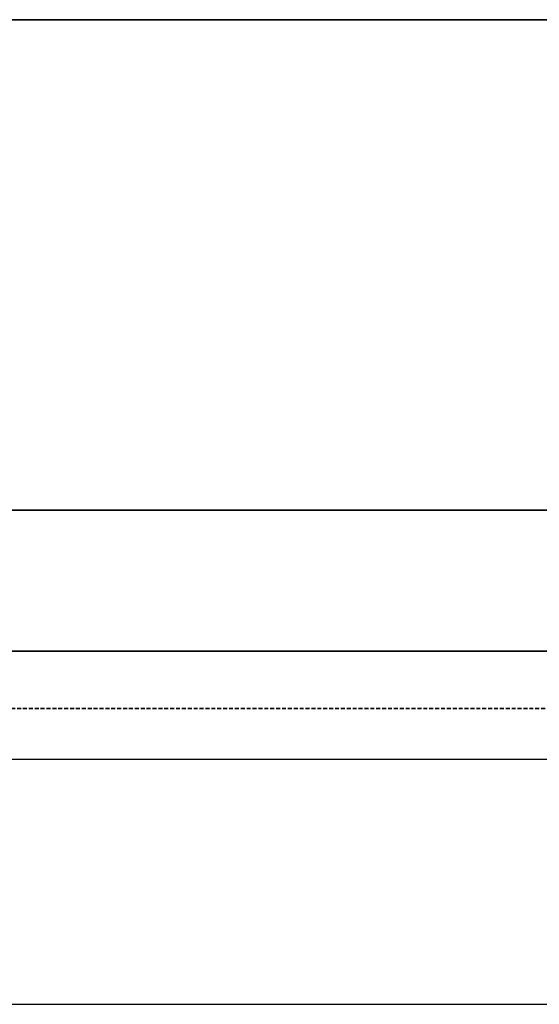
# Model space of a CAD drawing. Header units: millimetres. Extents: x 14365 to 105143, y -126377 to -22383.
# Tile 85 of 191: x 55228 to 55758, y -123757 to -122753. Entities that reach past the tile are written whole.
import ezdxf

# ---------------------------------------------------------------- set-up
doc = ezdxf.new("R2010")
doc.units = ezdxf.units.MM
doc.linetypes.add('ČÁRKOVANÁ', pattern=[0.75, 0.5, -0.25])
for name, color, linetype, lineweight in [('UT_POTRUBI - PŘÍVOD', 1, 'Continuous', 35), ('UT_POTRUBI - ZPÁTEČKA', 5, 'ČÁRKOVANÁ', 35), ('UT_ZAŘÍZENÍ - OT', 3, 'Continuous', 35)]:
    doc.layers.add(name, color=color, linetype=linetype, lineweight=lineweight)

msp = doc.modelspace()

# ---------------------------------------------------------------- linework, layer by layer
at = {"ltscale": 8}
for p, q in [((31841.3, -123507.2), (105085.1, -123507.2)), ((31841.3, -123757.2), (105085.1, -123757.2))]:
    msp.add_line(p, q, dxfattribs=at)
at = {"layer": 'UT_POTRUBI - PŘÍVOD', "ltscale": 8}
msp.add_line((55112.8, -123397.2), (60902.8, -123397.2), dxfattribs=at)
at = {"layer": 'UT_POTRUBI - ZPÁTEČKA', "linetype": 'ČÁRKOVANÁ', "ltscale": 8}
msp.add_line((55045.8, -123455.6), (60990.3, -123455.6), dxfattribs=at)
at = {"layer": 'UT_ZAŘÍZENÍ - OT', "linetype": 'Continuous'}
for p, q in [((56178.8, -122753.3), (54978.8, -122753.3)), ((54978.8, -123253.3), (56178.8, -123253.3))]:
    msp.add_line(p, q, dxfattribs=at)

doc.saveas('drawing.dxf')
